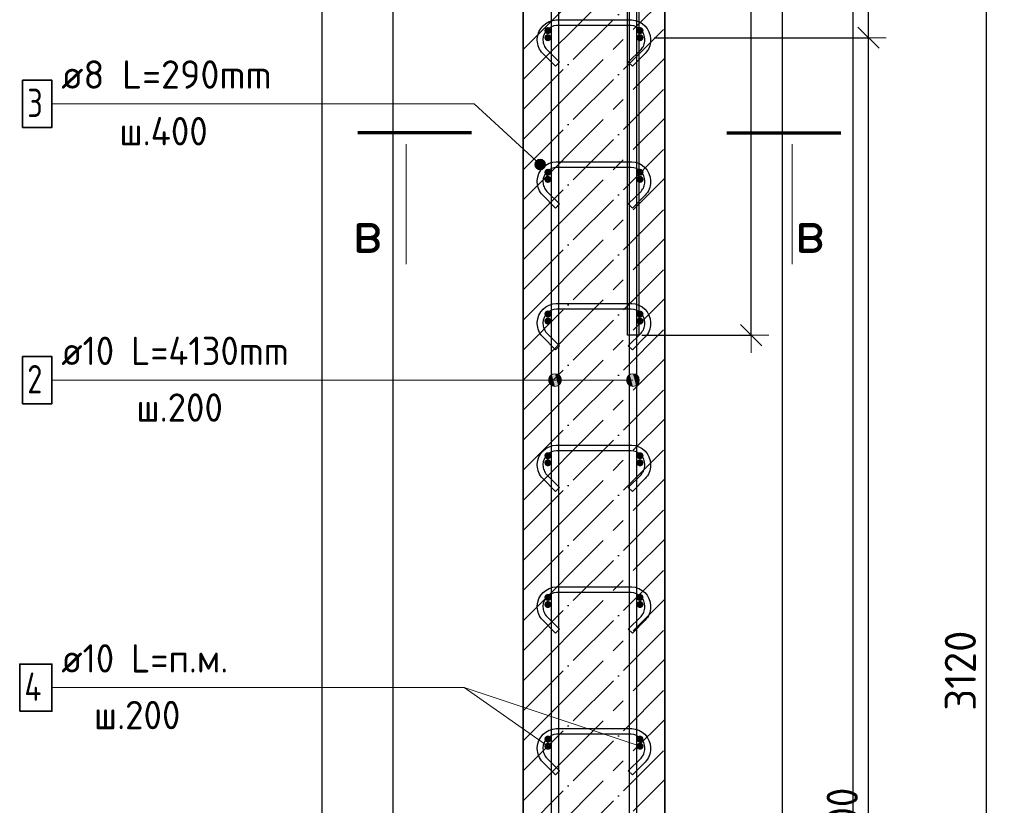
# Model space of a CAD drawing. Header units: millimetres. Extents: x 2792 to 69837, y -2757 to 29968.
# Tile 19 of 77: x 9634 to 11024, y 8169 to 9278. Entities that reach past the tile are written whole.
import ezdxf

# ---------------------------------------------------------------- set-up
doc = ezdxf.new("R2010")
doc.units = ezdxf.units.MM
doc.header["$PDMODE"] = 65
doc.linetypes.add('______11', pattern=[100, 80, -10, 0, -10])
doc.linetypes.add('______5', pattern=[220, 160, -20, 20, -20])
for name, color, linetype, lineweight in [('Standard', 7, 'Continuous', 25), ('Арм.стержн. Арматура края', 96, 'Continuous', 35), ('Арм.стержн. вертикальными 1', 22, 'Continuous', 35), ('Арм.стержн.горизонт. 1', 180, 'Continuous', 35), ('Размерная линия_ общее', 7, 'Continuous', 13)]:
    doc.layers.add(name, color=color, linetype=linetype, lineweight=lineweight)
doc.layers.add('Арм.стержн. вертикальными 2', color=7, linetype='Continuous', lineweight=35, true_color=0x006e00)
doc.layers.add('Арм.стержн.Стяжки', color=7, linetype='Continuous', lineweight=35, true_color=0x501e0f)
doc.styles.add('ISOCPEUR', font='ISOCPEUR')
doc.dimstyles.new('DIMSTYLE_3', dxfattribs={"dimtxt": 44, "dimasz": 50, "dimexe": 0, "dimexo": 0, "dimgap": 22, "dimtad": 2, "dimdec": 0, "dimrnd": 5, "dimzin": 12, "dimdsep": 46, "dimtxsty": 'ISOCPEUR', "dimblk1": 'ALL_ML_STRICH', "dimblk2": 'ALL_ML_STRICH', "dimsah": 1, "dimcen": 0, "dimclrd": 7, "dimclre": 256, "dimclrt": 7, "dimadec": 0, "dimazin": 0, "dimtfac": 1, "dimtdec": 0, "dimtix": 1, "dimtmove": 2, "dimatfit": 3, "dimfxl": 0, "dimtzin": 0, "dimlwd": 0, "dimlwe": -3, "dimarcsym": 0})

# ---------------------------------------------------------------- blocks, each defined once
blk = doc.blocks.new('ALL_ML_STRICH')
at = {"color": 0, "linetype": 'ByBlock', "lineweight": -2}
for p, q in [((-0.3, -0.3), (0.3, 0.3)), ((0, -0.5), (0, 0.5)), ((-1, 0), (0.5, 0))]:
    blk.add_line(p, q, dxfattribs=at)
blk = doc.blocks.new('*D79')
at = {"layer": 'DEFPOINTS', "color": 7, "linetype": 'Continuous', "lineweight": 13, "transparency": 33554687}
for p in [(10544.7, 9912.6), (10492.2, 8832.6), (10666.7, 8832.6)]:
    blk.add_point(p, dxfattribs=at)
at = {"layer": 'Размерная линия_ общее', "color": 253, "linetype": 'Continuous', "lineweight": -2, "true_color": 0xa0a0a0, "transparency": 33554687}
for p, q in [((10564.7, 9912.6), (10666.7, 9912.6)), ((10512.2, 8832.6), (10666.7, 8832.6))]:
    blk.add_line(p, q, dxfattribs=at)
at = {"layer": 'Размерная линия_ общее', "color": 7, "linetype": 'Continuous', "lineweight": -2, "transparency": 33554687}
blk.add_line((10666.7, 8832.6), (10666.7, 9912.6), dxfattribs=at)
at = {"layer": 'Размерная линия_ общее', "color": 7, "linetype": 'Continuous', "lineweight": 13, "transparency": 33554687, "xscale": 50, "yscale": 50, "zscale": 50}
for p, rotation in [((10666.7, 9912.6), 90), ((10666.7, 8832.6), 270)]:
    blk.add_blockref('ALL_ML_STRICH', p, dxfattribs=dict(at, rotation=rotation))
at = {"layer": 'Размерная линия_ общее', "color": 7, "linetype": 'Continuous', "lineweight": 13, "transparency": 33554687, "insert": (10629.7, 9379.2), "char_height": 44, "width": 176, "attachment_point": 5, "rotation": 90, "style": 'ISOCPEUR'}
blk.add_mtext('\\A1;{1080}', dxfattribs=at)
blk = doc.blocks.new('*D91')
at = {"layer": 'DEFPOINTS', "color": 7, "linetype": 'Continuous', "lineweight": 13, "transparency": 33554687}
for p in [(10640.9, 9912.6), (10669.5, 6792.6), (10998.8, 6792.6)]:
    blk.add_point(p, dxfattribs=at)
at = {"layer": 'Размерная линия_ общее', "color": 253, "linetype": 'Continuous', "lineweight": -2, "true_color": 0xa0a0a0, "transparency": 33554687}
for p, q in [((10660.9, 9912.6), (10998.8, 9912.6)), ((10689.5, 6792.6), (10998.8, 6792.6))]:
    blk.add_line(p, q, dxfattribs=at)
at = {"layer": 'Размерная линия_ общее', "color": 7, "linetype": 'Continuous', "lineweight": -2, "transparency": 33554687}
blk.add_line((10998.8, 6792.6), (10998.8, 9912.6), dxfattribs=at)
at = {"layer": 'Размерная линия_ общее', "color": 7, "linetype": 'Continuous', "lineweight": 13, "transparency": 33554687, "xscale": 50, "yscale": 50, "zscale": 50}
for p, rotation in [((10998.8, 9912.6), 90), ((10998.8, 6792.6), 270)]:
    blk.add_blockref('ALL_ML_STRICH', p, dxfattribs=dict(at, rotation=rotation))
at = {"layer": 'Размерная линия_ общее', "color": 7, "linetype": 'Continuous', "lineweight": 13, "transparency": 33554687, "insert": (10961.8, 8359.2), "char_height": 44, "width": 176, "attachment_point": 5, "rotation": 90, "style": 'ISOCPEUR'}
blk.add_mtext('\\A1;{3120}', dxfattribs=at)
blk = doc.blocks.new('*D94')
at = {"layer": 'DEFPOINTS', "color": 7, "linetype": 'Continuous', "lineweight": 13, "transparency": 33554687}
for p in [(10509.7, 9252.6), (10509.7, 6852.6), (10832.1, 6852.6)]:
    blk.add_point(p, dxfattribs=at)
at = {"layer": 'Размерная линия_ общее', "color": 253, "linetype": 'Continuous', "lineweight": -2, "true_color": 0xa0a0a0, "transparency": 33554687}
for p, q in [((10529.7, 9252.6), (10832.1, 9252.6)), ((10529.7, 6852.6), (10832.1, 6852.6))]:
    blk.add_line(p, q, dxfattribs=at)
at = {"layer": 'Размерная линия_ общее', "color": 7, "linetype": 'Continuous', "lineweight": -2, "transparency": 33554687}
blk.add_line((10832.1, 6852.6), (10832.1, 9252.6), dxfattribs=at)
at = {"layer": 'Размерная линия_ общее', "color": 7, "linetype": 'Continuous', "lineweight": 13, "transparency": 33554687, "xscale": 50, "yscale": 50, "zscale": 50}
for p, rotation in [((10832.1, 9252.6), 90), ((10832.1, 6852.6), 270)]:
    blk.add_blockref('ALL_ML_STRICH', p, dxfattribs=dict(at, rotation=rotation))
at = {"layer": 'Размерная линия_ общее', "color": 7, "linetype": 'Continuous', "lineweight": 13, "transparency": 33554687, "insert": (10773.1, 7902.6), "char_height": 44, "width": 2.2, "attachment_point": 1, "rotation": 90, "line_spacing_factor": 0.60241, "style": 'ISOCPEUR'}
blk.add_mtext('\\W0.91;12х200=2400', dxfattribs=at)
blk = doc.blocks.new('*D95')
at = {"layer": 'DEFPOINTS', "color": 7, "linetype": 'Continuous', "lineweight": 13, "transparency": 33554687}
for p in [(10509.7, 9452.6), (10509.7, 9252.6), (10832.1, 9252.6)]:
    blk.add_point(p, dxfattribs=at)
at = {"layer": 'Размерная линия_ общее', "color": 253, "linetype": 'Continuous', "lineweight": -2, "true_color": 0xa0a0a0, "transparency": 33554687}
for p, q in [((10529.7, 9452.6), (10832.1, 9452.6)), ((10529.7, 9252.6), (10832.1, 9252.6))]:
    blk.add_line(p, q, dxfattribs=at)
at = {"layer": 'Размерная линия_ общее', "color": 7, "linetype": 'Continuous', "lineweight": -2, "transparency": 33554687}
blk.add_line((10832.1, 9252.6), (10832.1, 9452.6), dxfattribs=at)
at = {"layer": 'Размерная линия_ общее', "color": 7, "linetype": 'Continuous', "lineweight": 13, "transparency": 33554687, "xscale": 50, "yscale": 50, "zscale": 50}
for p, rotation in [((10832.1, 9452.6), 90), ((10832.1, 9252.6), 270)]:
    blk.add_blockref('ALL_ML_STRICH', p, dxfattribs=dict(at, rotation=rotation))
at = {"layer": 'Размерная линия_ общее', "color": 7, "linetype": 'Continuous', "lineweight": 13, "transparency": 33554687, "insert": (10795.1, 9354.8), "char_height": 44, "width": 132, "attachment_point": 5, "rotation": 90, "style": 'ISOCPEUR'}
blk.add_mtext('\\A1;{200}', dxfattribs=at)

msp = doc.modelspace()

# ---------------------------------------------------------------- hatches: boundary and pattern name
at = {"layer": 'Арм.стержн. Арматура края', "linetype": 'Continuous', "lineweight": 50, "transparency": 33554687}
for points in [[(10384.7, 9262.6), (10384.3, 9264.5), (10383.2, 9266.1), (10381.6, 9267.2), (10379.7, 9267.6), (10377.8, 9267.2), (10376.1, 9266.1), (10375.1, 9264.5), (10374.7, 9262.6), (10375.1, 9260.7), (10376.1, 9259.1), (10377.8, 9258), (10379.7, 9257.6), (10381.6, 9258), (10383.2, 9259.1), (10384.3, 9260.7)], [(10514.7, 9262.6), (10514.3, 9264.5), (10513.2, 9266.1), (10511.6, 9267.2), (10509.7, 9267.6), (10507.8, 9267.2), (10506.1, 9266.1), (10505.1, 9264.5), (10504.7, 9262.6), (10505.1, 9260.7), (10506.1, 9259.1), (10507.8, 9258), (10509.7, 9257.6), (10511.6, 9258), (10513.2, 9259.1), (10514.3, 9260.7)], [(10384.7, 9062.6), (10384.3, 9064.5), (10383.2, 9066.1), (10381.6, 9067.2), (10379.7, 9067.6), (10377.8, 9067.2), (10376.1, 9066.1), (10375.1, 9064.5), (10374.7, 9062.6), (10375.1, 9060.7), (10376.1, 9059.1), (10377.8, 9058), (10379.7, 9057.6), (10381.6, 9058), (10383.2, 9059.1), (10384.3, 9060.7)], [(10514.7, 9062.6), (10514.3, 9064.5), (10513.2, 9066.1), (10511.6, 9067.2), (10509.7, 9067.6), (10507.8, 9067.2), (10506.1, 9066.1), (10505.1, 9064.5), (10504.7, 9062.6), (10505.1, 9060.7), (10506.1, 9059.1), (10507.8, 9058), (10509.7, 9057.6), (10511.6, 9058), (10513.2, 9059.1), (10514.3, 9060.7)], [(10384.7, 8862.6), (10384.3, 8864.5), (10383.2, 8866.1), (10381.6, 8867.2), (10379.7, 8867.6), (10377.8, 8867.2), (10376.1, 8866.1), (10375.1, 8864.5), (10374.7, 8862.6), (10375.1, 8860.7), (10376.1, 8859.1), (10377.8, 8858), (10379.7, 8857.6), (10381.6, 8858), (10383.2, 8859.1), (10384.3, 8860.7)], [(10514.7, 8862.6), (10514.3, 8864.5), (10513.2, 8866.1), (10511.6, 8867.2), (10509.7, 8867.6), (10507.8, 8867.2), (10506.1, 8866.1), (10505.1, 8864.5), (10504.7, 8862.6), (10505.1, 8860.7), (10506.1, 8859.1), (10507.8, 8858), (10509.7, 8857.6), (10511.6, 8858), (10513.2, 8859.1), (10514.3, 8860.7)], [(10384.7, 8662.6), (10384.3, 8664.5), (10383.2, 8666.1), (10381.6, 8667.2), (10379.7, 8667.6), (10377.8, 8667.2), (10376.1, 8666.1), (10375.1, 8664.5), (10374.7, 8662.6), (10375.1, 8660.7), (10376.1, 8659.1), (10377.8, 8658), (10379.7, 8657.6), (10381.6, 8658), (10383.2, 8659.1), (10384.3, 8660.7)], [(10514.7, 8662.6), (10514.3, 8664.5), (10513.2, 8666.1), (10511.6, 8667.2), (10509.7, 8667.6), (10507.8, 8667.2), (10506.1, 8666.1), (10505.1, 8664.5), (10504.7, 8662.6), (10505.1, 8660.7), (10506.1, 8659.1), (10507.8, 8658), (10509.7, 8657.6), (10511.6, 8658), (10513.2, 8659.1), (10514.3, 8660.7)], [(10384.7, 8462.6), (10384.3, 8464.5), (10383.2, 8466.1), (10381.6, 8467.2), (10379.7, 8467.6), (10377.8, 8467.2), (10376.1, 8466.1), (10375.1, 8464.5), (10374.7, 8462.6), (10375.1, 8460.7), (10376.1, 8459.1), (10377.8, 8458), (10379.7, 8457.6), (10381.6, 8458), (10383.2, 8459.1), (10384.3, 8460.7)], [(10514.7, 8462.6), (10514.3, 8464.5), (10513.2, 8466.1), (10511.6, 8467.2), (10509.7, 8467.6), (10507.8, 8467.2), (10506.1, 8466.1), (10505.1, 8464.5), (10504.7, 8462.6), (10505.1, 8460.7), (10506.1, 8459.1), (10507.8, 8458), (10509.7, 8457.6), (10511.6, 8458), (10513.2, 8459.1), (10514.3, 8460.7)], [(10384.7, 8262.6), (10384.3, 8264.5), (10383.2, 8266.1), (10381.6, 8267.2), (10379.7, 8267.6), (10377.8, 8267.2), (10376.1, 8266.1), (10375.1, 8264.5), (10374.7, 8262.6), (10375.1, 8260.7), (10376.1, 8259.1), (10377.8, 8258), (10379.7, 8257.6), (10381.6, 8258), (10383.2, 8259.1), (10384.3, 8260.7)], [(10514.7, 8262.6), (10514.3, 8264.5), (10513.2, 8266.1), (10511.6, 8267.2), (10509.7, 8267.6), (10507.8, 8267.2), (10506.1, 8266.1), (10505.1, 8264.5), (10504.7, 8262.6), (10505.1, 8260.7), (10506.1, 8259.1), (10507.8, 8258), (10509.7, 8257.6), (10511.6, 8258), (10513.2, 8259.1), (10514.3, 8260.7)]]:
    msp.add_hatch(color=4, dxfattribs=at).paths.add_polyline_path(points)
at = {"layer": 'Арм.стержн. вертикальными 1', "linetype": 'Continuous', "lineweight": 13, "transparency": 33554687}
for points in [[(10381.9, 8764.8), (10381.9, 8773.8), (10380.7, 8769.3)], [(10381.9, 8764.8), (10381.9, 8773.8), (10380.7, 8769.3)], [(10381.9, 8773.8), (10385.2, 8761.5), (10385.2, 8777)], [(10381.9, 8773.8), (10385.2, 8761.5), (10385.2, 8777)], [(10381.9, 8773.8), (10381.9, 8764.8), (10385.2, 8761.5)], [(10381.9, 8773.8), (10381.9, 8764.8), (10385.2, 8761.5)], [(10385.2, 8777), (10389.7, 8760.3), (10389.7, 8778.3)], [(10385.2, 8777), (10389.7, 8760.3), (10389.7, 8778.3)], [(10385.2, 8777), (10385.2, 8761.5), (10389.7, 8760.3)], [(10385.2, 8777), (10385.2, 8761.5), (10389.7, 8760.3)], [(10389.7, 8778.3), (10389.7, 8760.3), (10394.2, 8761.5)], [(10389.7, 8778.3), (10394.2, 8761.5), (10394.2, 8777)], [(10389.7, 8778.3), (10389.7, 8760.3), (10394.2, 8761.5)], [(10389.7, 8778.3), (10394.2, 8761.5), (10394.2, 8777)], [(10394.2, 8777), (10394.2, 8761.5), (10397.4, 8764.8)], [(10394.2, 8777), (10397.4, 8764.8), (10397.4, 8773.8)], [(10394.2, 8777), (10394.2, 8761.5), (10397.4, 8764.8)], [(10394.2, 8777), (10397.4, 8764.8), (10397.4, 8773.8)], [(10397.4, 8773.8), (10397.4, 8764.8), (10398.7, 8769.3)], [(10397.4, 8773.8), (10397.4, 8764.8), (10398.7, 8769.3)], [(10491.9, 8764.8), (10491.9, 8773.8), (10490.7, 8769.3)], [(10491.9, 8764.8), (10491.9, 8773.8), (10490.7, 8769.3)], [(10491.9, 8773.8), (10495.2, 8761.5), (10495.2, 8777)], [(10491.9, 8773.8), (10495.2, 8761.5), (10495.2, 8777)], [(10491.9, 8773.8), (10491.9, 8764.8), (10495.2, 8761.5)], [(10491.9, 8773.8), (10491.9, 8764.8), (10495.2, 8761.5)], [(10495.2, 8777), (10499.7, 8760.3), (10499.7, 8778.3)], [(10495.2, 8777), (10499.7, 8760.3), (10499.7, 8778.3)], [(10495.2, 8777), (10495.2, 8761.5), (10499.7, 8760.3)], [(10495.2, 8777), (10495.2, 8761.5), (10499.7, 8760.3)], [(10499.7, 8778.3), (10499.7, 8760.3), (10504.2, 8761.5)], [(10499.7, 8778.3), (10504.2, 8761.5), (10504.2, 8777)], [(10499.7, 8778.3), (10499.7, 8760.3), (10504.2, 8761.5)], [(10499.7, 8778.3), (10504.2, 8761.5), (10504.2, 8777)], [(10504.2, 8777), (10504.2, 8761.5), (10507.4, 8764.8)], [(10504.2, 8777), (10507.4, 8764.8), (10507.4, 8773.8)], [(10504.2, 8777), (10504.2, 8761.5), (10507.4, 8764.8)], [(10504.2, 8777), (10507.4, 8764.8), (10507.4, 8773.8)], [(10507.4, 8773.8), (10507.4, 8764.8), (10508.7, 8769.3)], [(10507.4, 8773.8), (10507.4, 8764.8), (10508.7, 8769.3)]]:
    msp.add_hatch(color=7, dxfattribs=at).paths.add_polyline_path(points)
at = {"layer": 'Арм.стержн.горизонт. 1', "linetype": 'Continuous', "lineweight": 50, "transparency": 33554687}
for points in [[(10384.7, 9252.6), (10384.3, 9254.5), (10383.2, 9256.1), (10381.6, 9257.2), (10379.7, 9257.6), (10377.8, 9257.2), (10376.1, 9256.1), (10375.1, 9254.5), (10374.7, 9252.6), (10375.1, 9250.7), (10376.1, 9249.1), (10377.8, 9248), (10379.7, 9247.6), (10381.6, 9248), (10383.2, 9249.1), (10384.3, 9250.7)], [(10514.7, 9252.6), (10514.3, 9254.5), (10513.2, 9256.1), (10511.6, 9257.2), (10509.7, 9257.6), (10507.8, 9257.2), (10506.1, 9256.1), (10505.1, 9254.5), (10504.7, 9252.6), (10505.1, 9250.7), (10506.1, 9249.1), (10507.8, 9248), (10509.7, 9247.6), (10511.6, 9248), (10513.2, 9249.1), (10514.3, 9250.7)], [(10384.7, 9052.6), (10384.3, 9054.5), (10383.2, 9056.1), (10381.6, 9057.2), (10379.7, 9057.6), (10377.8, 9057.2), (10376.1, 9056.1), (10375.1, 9054.5), (10374.7, 9052.6), (10375.1, 9050.7), (10376.1, 9049.1), (10377.8, 9048), (10379.7, 9047.6), (10381.6, 9048), (10383.2, 9049.1), (10384.3, 9050.7)], [(10514.7, 9052.6), (10514.3, 9054.5), (10513.2, 9056.1), (10511.6, 9057.2), (10509.7, 9057.6), (10507.8, 9057.2), (10506.1, 9056.1), (10505.1, 9054.5), (10504.7, 9052.6), (10505.1, 9050.7), (10506.1, 9049.1), (10507.8, 9048), (10509.7, 9047.6), (10511.6, 9048), (10513.2, 9049.1), (10514.3, 9050.7)], [(10384.7, 8852.6), (10384.3, 8854.5), (10383.2, 8856.1), (10381.6, 8857.2), (10379.7, 8857.6), (10377.8, 8857.2), (10376.1, 8856.1), (10375.1, 8854.5), (10374.7, 8852.6), (10375.1, 8850.7), (10376.1, 8849.1), (10377.8, 8848), (10379.7, 8847.6), (10381.6, 8848), (10383.2, 8849.1), (10384.3, 8850.7)], [(10514.7, 8852.6), (10514.3, 8854.5), (10513.2, 8856.1), (10511.6, 8857.2), (10509.7, 8857.6), (10507.8, 8857.2), (10506.1, 8856.1), (10505.1, 8854.5), (10504.7, 8852.6), (10505.1, 8850.7), (10506.1, 8849.1), (10507.8, 8848), (10509.7, 8847.6), (10511.6, 8848), (10513.2, 8849.1), (10514.3, 8850.7)], [(10384.7, 8652.6), (10384.3, 8654.5), (10383.2, 8656.1), (10381.6, 8657.2), (10379.7, 8657.6), (10377.8, 8657.2), (10376.1, 8656.1), (10375.1, 8654.5), (10374.7, 8652.6), (10375.1, 8650.7), (10376.1, 8649.1), (10377.8, 8648), (10379.7, 8647.6), (10381.6, 8648), (10383.2, 8649.1), (10384.3, 8650.7)], [(10514.7, 8652.6), (10514.3, 8654.5), (10513.2, 8656.1), (10511.6, 8657.2), (10509.7, 8657.6), (10507.8, 8657.2), (10506.1, 8656.1), (10505.1, 8654.5), (10504.7, 8652.6), (10505.1, 8650.7), (10506.1, 8649.1), (10507.8, 8648), (10509.7, 8647.6), (10511.6, 8648), (10513.2, 8649.1), (10514.3, 8650.7)], [(10384.7, 8452.6), (10384.3, 8454.5), (10383.2, 8456.1), (10381.6, 8457.2), (10379.7, 8457.6), (10377.8, 8457.2), (10376.1, 8456.1), (10375.1, 8454.5), (10374.7, 8452.6), (10375.1, 8450.7), (10376.1, 8449.1), (10377.8, 8448), (10379.7, 8447.6), (10381.6, 8448), (10383.2, 8449.1), (10384.3, 8450.7)], [(10514.7, 8452.6), (10514.3, 8454.5), (10513.2, 8456.1), (10511.6, 8457.2), (10509.7, 8457.6), (10507.8, 8457.2), (10506.1, 8456.1), (10505.1, 8454.5), (10504.7, 8452.6), (10505.1, 8450.7), (10506.1, 8449.1), (10507.8, 8448), (10509.7, 8447.6), (10511.6, 8448), (10513.2, 8449.1), (10514.3, 8450.7)], [(10384.7, 8252.6), (10384.3, 8254.5), (10383.2, 8256.1), (10381.6, 8257.2), (10379.7, 8257.6), (10377.8, 8257.2), (10376.1, 8256.1), (10375.1, 8254.5), (10374.7, 8252.6), (10375.1, 8250.7), (10376.1, 8249.1), (10377.8, 8248), (10379.7, 8247.6), (10381.6, 8248), (10383.2, 8249.1), (10384.3, 8250.7)], [(10514.7, 8252.6), (10514.3, 8254.5), (10513.2, 8256.1), (10511.6, 8257.2), (10509.7, 8257.6), (10507.8, 8257.2), (10506.1, 8256.1), (10505.1, 8254.5), (10504.7, 8252.6), (10505.1, 8250.7), (10506.1, 8249.1), (10507.8, 8248), (10509.7, 8247.6), (10511.6, 8248), (10513.2, 8249.1), (10514.3, 8250.7)]]:
    msp.add_hatch(color=4, dxfattribs=at).paths.add_polyline_path(points)
at = {"layer": 'Арм.стержн.Стяжки', "linetype": 'Continuous', "lineweight": 13, "transparency": 33554687}
for points in [[(10361.4, 9075.2), (10366.5, 9080.7), (10363.2, 9078.7)], [(10366.5, 9080.7), (10361.4, 9075.2), (10361.6, 9071.4)], [(10366.5, 9080.7), (10361.6, 9071.4), (10370.3, 9080.9)], [(10370.3, 9080.9), (10361.6, 9071.4), (10363.6, 9068.1)], [(10370.3, 9080.9), (10363.6, 9068.1), (10373.8, 9079.1)], [(10373.8, 9079.1), (10363.6, 9068.1), (10367.1, 9066.3)], [(10373.8, 9079.1), (10367.1, 9066.3), (10375.8, 9075.8)], [(10375.8, 9075.8), (10367.1, 9066.3), (10370.9, 9066.5)], [(10375.8, 9075.8), (10370.9, 9066.5), (10376, 9072)], [(10376, 9072), (10370.9, 9066.5), (10374.2, 9068.5)]]:
    msp.add_hatch(color=7, dxfattribs=at).paths.add_polyline_path(points)

# ---------------------------------------------------------------- linework, layer by layer
at = {"color": 52, "linetype": 'Continuous', "lineweight": -3, "transparency": 33554687}
for p, q in [((10160.7, 11205.9), (10160.7, 6462.4)), ((10160.7, 11205.9), (10160.7, 6462.4)), ((10710.7, 6462.4), (10710.7, 11205.9)), ((10710.7, 6462.4), (10710.7, 11205.9))]:
    msp.add_line(p, q, dxfattribs=at)
at = {"layer": 'Standard', "color": 7, "linetype": 'Continuous', "lineweight": 35, "transparency": 33554687}
for p, q in [((10344.7, 9912.6), (10344.7, 6792.6)), ((10544.7, 6792.6), (10544.7, 9912.6))]:
    msp.add_line(p, q, dxfattribs=at)
at = {"layer": 'Standard', "color": 253, "linetype": '______11', "lineweight": -3, "true_color": 0xababab, "transparency": 33554687}
for p, q in [((10344.7, 9235.9), (10544.7, 9435.9)), ((10344.7, 9151.1), (10544.7, 9351.1)), ((10344.7, 9066.2), (10544.7, 9266.2)), ((10344.7, 8981.4), (10544.7, 9181.4)), ((10344.7, 8896.5), (10544.7, 9096.5)), ((10344.7, 8811.7), (10544.7, 9011.7)), ((10344.7, 8726.8), (10544.7, 8926.8)), ((10344.7, 8642), (10544.7, 8842)), ((10344.7, 8557.1), (10544.7, 8757.1)), ((10344.7, 8472.3), (10544.7, 8672.3)), ((10344.7, 8387.4), (10544.7, 8587.4)), ((10344.7, 8302.6), (10544.7, 8502.6)), ((10344.7, 8217.7), (10544.7, 8417.7)), ((10344.7, 8132.9), (10544.7, 8332.9)), ((10344.7, 8048), (10544.7, 8248))]:
    msp.add_line(p, q, dxfattribs=at)
at = {"layer": 'Standard', "color": 253, "linetype": '______5', "lineweight": -3, "true_color": 0xababab, "transparency": 33554687}
for p, q in [((10344.7, 9193.5), (10544.7, 9393.5)), ((10344.7, 9108.7), (10544.7, 9308.7)), ((10344.7, 9023.8), (10544.7, 9223.8)), ((10344.7, 8939), (10544.7, 9139)), ((10344.7, 8854.1), (10544.7, 9054.1)), ((10344.7, 8769.3), (10544.7, 8969.3)), ((10344.7, 8684.4), (10544.7, 8884.4)), ((10344.7, 8599.5), (10544.7, 8799.5)), ((10344.7, 8514.7), (10544.7, 8714.7)), ((10344.7, 8429.8), (10544.7, 8629.8)), ((10344.7, 8345), (10544.7, 8545)), ((10344.7, 8260.1), (10544.7, 8460.1)), ((10344.7, 8175.3), (10544.7, 8375.3)), ((10344.7, 8090.4), (10544.7, 8290.4)), ((10344.7, 8005.6), (10544.7, 8205.6))]:
    msp.add_line(p, q, dxfattribs=at)
at = {"layer": 'Standard', "color": 7, "linetype": 'Continuous', "lineweight": 70, "transparency": 33554687}
for p, q in [((10272.1, 9118.5), (10111.3, 9118.5)), ((10632.1, 9118.5), (10792.9, 9118.5))]:
    msp.add_line(p, q, dxfattribs=at)
at = {"layer": 'Standard', "color": 7, "linetype": 'Continuous', "lineweight": 13, "transparency": 33554687}
for p, q in [((10179.8, 9102.5), (10179.8, 8932.9)), ((10724.4, 9102.5), (10724.4, 8932.9)), ((10509.7, 8252.6), (10261.6, 8335.3))]:
    msp.add_line(p, q, dxfattribs=at)
at = {"layer": 'Standard', "color": 7, "linetype": 'Continuous', "lineweight": 25, "transparency": 33554687}
msp.add_lwpolyline([(10060.7, 6362.4), (10810.7, 6362.4), (10810.7, 11305.9), (10060.7, 11305.9), (10060.7, 6362.4)], dxfattribs=at)
at = {"layer": 'Арм.стержн. вертикальными 1', "color": 7, "linetype": 'Continuous', "lineweight": 13, "transparency": 33554687}
for p, q in [((9679.6, 8769.3), (10271.6, 8769.3)), ((10271.6, 8769.3), (10499.7, 8769.3)), ((10271.6, 8769.3), (10499.7, 8769.3)), ((10271.6, 8769.3), (10389.7, 8769.3)), ((10271.6, 8769.3), (10389.7, 8769.3)), ((10380.7, 8769.3), (10380.7, 8769.3)), ((10380.7, 8769.3), (10380.7, 8769.3)), ((10389.7, 8778.3), (10389.7, 8778.3)), ((10389.7, 8778.3), (10389.7, 8778.3)), ((10398.7, 8769.3), (10398.7, 8769.3)), ((10398.7, 8769.3), (10398.7, 8769.3)), ((10490.7, 8769.3), (10490.7, 8769.3)), ((10490.7, 8769.3), (10490.7, 8769.3)), ((10499.7, 8778.3), (10499.7, 8778.3)), ((10499.7, 8778.3), (10499.7, 8778.3)), ((10508.7, 8769.3), (10508.7, 8769.3)), ((10508.7, 8769.3), (10508.7, 8769.3)), ((10389.7, 8760.3), (10389.7, 8760.3)), ((10389.7, 8760.3), (10389.7, 8760.3)), ((10499.7, 8760.3), (10499.7, 8760.3)), ((10499.7, 8760.3), (10499.7, 8760.3))]:
    msp.add_line(p, q, dxfattribs=at)
at = {"layer": 'Арм.стержн. вертикальными 1', "color": 4, "linetype": 'Continuous', "lineweight": 25, "transparency": 33554687}
for points in [[(10384.7, 6792.6), (10384.7, 10922.6), (10394.7, 10922.6), (10394.7, 6792.6), (10384.7, 6792.6)], [(10384.7, 6792.6), (10384.7, 10922.6), (10394.7, 10922.6), (10394.7, 6792.6), (10384.7, 6792.6)], [(10494.7, 6792.6), (10494.7, 10922.6), (10504.7, 10922.6), (10504.7, 6792.6), (10494.7, 6792.6)], [(10494.7, 6792.6), (10494.7, 10922.6), (10504.7, 10922.6), (10504.7, 6792.6), (10494.7, 6792.6)]]:
    msp.add_lwpolyline(points, dxfattribs=at)
at = {"layer": 'Арм.стержн. вертикальными 1', "color": 7, "linetype": 'Continuous', "lineweight": 35, "transparency": 33554687}
msp.add_lwpolyline([(9638.2, 8735.9), (9679.6, 8735.9), (9679.6, 8802.6), (9638.2, 8802.6), (9638.2, 8735.9)], dxfattribs=at)
at = {"layer": 'Арм.стержн. вертикальными 1', "color": 7, "linetype": 'Continuous', "lineweight": 13, "transparency": 33554687}
for centre in [(10389.7, 8769.3), (10389.7, 8769.3), (10499.7, 8769.3), (10499.7, 8769.3)]:
    msp.add_circle(centre, 9, dxfattribs=at)
at = {"layer": 'Арм.стержн. вертикальными 2', "color": 7, "linetype": 'Continuous', "lineweight": 25, "transparency": 33554687}
msp.add_lwpolyline([(10508.2, 11172.6), (10508.2, 8832.6), (10492.2, 8832.6), (10492.2, 11172.6), (10508.2, 11172.6)], dxfattribs=at)
at = {"layer": 'Арм.стержн.горизонт. 1', "color": 7, "linetype": 'Continuous', "lineweight": 13, "transparency": 33554687}
for p, q in [((9679.6, 8335.3), (10261.6, 8335.3)), ((10261.6, 8335.3), (10379.7, 8252.6))]:
    msp.add_line(p, q, dxfattribs=at)
at = {"layer": 'Арм.стержн.горизонт. 1', "color": 7, "linetype": 'Continuous', "lineweight": 35, "transparency": 33554687}
msp.add_lwpolyline([(9634.2, 8302), (9679.6, 8302), (9679.6, 8368.6), (9634.2, 8368.6), (9634.2, 8302)], dxfattribs=at)
at = {"layer": 'Арм.стержн.Стяжки', "color": 7, "linetype": 'Continuous', "lineweight": 13, "transparency": 33554687}
for p, q in [((9679.6, 9159.3), (10275.6, 9159.3)), ((10275.6, 9159.3), (10368.7, 9073.6)), ((10363.2, 9078.7), (10363.2, 9078.7)), ((10373.8, 9079.1), (10373.8, 9079.1)), ((10363.6, 9068.1), (10363.6, 9068.1)), ((10374.2, 9068.5), (10374.2, 9068.5))]:
    msp.add_line(p, q, dxfattribs=at)
at = {"layer": 'Арм.стержн.Стяжки', "color": 40, "linetype": 'Continuous', "lineweight": 25, "transparency": 33554687}
for points in [[(10493.2, 9217.9), (10511.1, 9235.7), (10512.3, 9237.2), (10513.4, 9238.7), (10514.4, 9240.3), (10515.2, 9242), (10515.8, 9243.7), (10516.2, 9245.5), (10516.5, 9247.4), (10516.7, 9249.2), (10516.7, 9250.4), (10516.2, 9254), (10515, 9257.7), (10513.1, 9261), (10510.8, 9263.7), (10508.1, 9266), (10504.7, 9267.9), (10501.1, 9269.1), (10497.4, 9269.6), (10391.9, 9269.6), (10388.3, 9269.1), (10384.6, 9267.9), (10381.3, 9266), (10378.5, 9263.7), (10376.3, 9261), (10374.4, 9257.7), (10373.2, 9254), (10372.7, 9250.4), (10372.7, 9249.2), (10372.8, 9247.4), (10373.1, 9245.5), (10373.6, 9243.7), (10374.2, 9242), (10375, 9240.3), (10375.9, 9238.7), (10377, 9237.2), (10378.3, 9235.7), (10396.1, 9217.9), (10390.5, 9212.2), (10372.4, 9230.3), (10370.8, 9232.2), (10369.2, 9234.3), (10367.9, 9236.6), (10366.8, 9238.9), (10365.9, 9241.3), (10365.3, 9243.9), (10364.9, 9246.4), (10364.7, 9248.9), (10364.7, 9250.9), (10365.4, 9255.8), (10367, 9260.9), (10369.7, 9265.6), (10372.9, 9269.4), (10376.7, 9272.6), (10381.4, 9275.3), (10386.5, 9276.9), (10391.4, 9277.6), (10498, 9277.6), (10502.9, 9276.9), (10508, 9275.3), (10512.6, 9272.6), (10516.5, 9269.4), (10519.7, 9265.6), (10522.3, 9260.9), (10524, 9255.8), (10524.7, 9250.9), (10524.7, 9248.9), (10524.5, 9246.4), (10524.1, 9243.9), (10523.4, 9241.3), (10522.6, 9238.9), (10521.5, 9236.6), (10520.1, 9234.3), (10518.6, 9232.2), (10516.9, 9230.3), (10498.9, 9212.2), (10493.2, 9217.9)], [(10493.2, 9017.9), (10511.1, 9035.7), (10512.3, 9037.2), (10513.4, 9038.7), (10514.4, 9040.3), (10515.2, 9042), (10515.8, 9043.7), (10516.2, 9045.5), (10516.5, 9047.4), (10516.7, 9049.2), (10516.7, 9050.4), (10516.2, 9054), (10515, 9057.7), (10513.1, 9061), (10510.8, 9063.7), (10508.1, 9066), (10504.7, 9067.9), (10501.1, 9069.1), (10497.4, 9069.6), (10391.9, 9069.6), (10388.3, 9069.1), (10384.6, 9067.9), (10381.3, 9066), (10378.5, 9063.7), (10376.3, 9061), (10374.4, 9057.7), (10373.2, 9054), (10372.7, 9050.4), (10372.7, 9049.2), (10372.8, 9047.4), (10373.1, 9045.5), (10373.6, 9043.7), (10374.2, 9042), (10375, 9040.3), (10375.9, 9038.7), (10377, 9037.2), (10378.3, 9035.7), (10396.1, 9017.9), (10390.5, 9012.2), (10372.4, 9030.3), (10370.8, 9032.2), (10369.2, 9034.3), (10367.9, 9036.6), (10366.8, 9038.9), (10365.9, 9041.3), (10365.3, 9043.9), (10364.9, 9046.4), (10364.7, 9048.9), (10364.7, 9050.9), (10365.4, 9055.8), (10367, 9060.9), (10369.7, 9065.6), (10372.9, 9069.4), (10376.7, 9072.6), (10381.4, 9075.3), (10386.5, 9076.9), (10391.4, 9077.6), (10498, 9077.6), (10502.9, 9076.9), (10508, 9075.3), (10512.6, 9072.6), (10516.5, 9069.4), (10519.7, 9065.6), (10522.3, 9060.9), (10524, 9055.8), (10524.7, 9050.9), (10524.7, 9048.9), (10524.5, 9046.4), (10524.1, 9043.9), (10523.4, 9041.3), (10522.6, 9038.9), (10521.5, 9036.6), (10520.1, 9034.3), (10518.6, 9032.2), (10516.9, 9030.3), (10498.9, 9012.2), (10493.2, 9017.9)], [(10493.2, 8817.9), (10511.1, 8835.7), (10512.3, 8837.2), (10513.4, 8838.7), (10514.4, 8840.3), (10515.2, 8842), (10515.8, 8843.7), (10516.2, 8845.5), (10516.5, 8847.4), (10516.7, 8849.2), (10516.7, 8850.4), (10516.2, 8854), (10515, 8857.7), (10513.1, 8861), (10510.8, 8863.7), (10508.1, 8866), (10504.7, 8867.9), (10501.1, 8869.1), (10497.4, 8869.6), (10391.9, 8869.6), (10388.3, 8869.1), (10384.6, 8867.9), (10381.3, 8866), (10378.5, 8863.7), (10376.3, 8861), (10374.4, 8857.7), (10373.2, 8854), (10372.7, 8850.4), (10372.7, 8849.2), (10372.8, 8847.4), (10373.1, 8845.5), (10373.6, 8843.7), (10374.2, 8842), (10375, 8840.3), (10375.9, 8838.7), (10377, 8837.2), (10378.3, 8835.7), (10396.1, 8817.9), (10390.5, 8812.2), (10372.4, 8830.3), (10370.8, 8832.2), (10369.2, 8834.3), (10367.9, 8836.6), (10366.8, 8838.9), (10365.9, 8841.3), (10365.3, 8843.9), (10364.9, 8846.4), (10364.7, 8848.9), (10364.7, 8850.9), (10365.4, 8855.8), (10367, 8860.9), (10369.7, 8865.6), (10372.9, 8869.4), (10376.7, 8872.6), (10381.4, 8875.3), (10386.5, 8876.9), (10391.4, 8877.6), (10498, 8877.6), (10502.9, 8876.9), (10508, 8875.3), (10512.6, 8872.6), (10516.5, 8869.4), (10519.7, 8865.6), (10522.3, 8860.9), (10524, 8855.8), (10524.7, 8850.9), (10524.7, 8848.9), (10524.5, 8846.4), (10524.1, 8843.9), (10523.4, 8841.3), (10522.6, 8838.9), (10521.5, 8836.6), (10520.1, 8834.3), (10518.6, 8832.2), (10516.9, 8830.3), (10498.9, 8812.2), (10493.2, 8817.9)], [(10493.2, 8617.9), (10511.1, 8635.7), (10512.3, 8637.2), (10513.4, 8638.7), (10514.4, 8640.3), (10515.2, 8642), (10515.8, 8643.7), (10516.2, 8645.5), (10516.5, 8647.4), (10516.7, 8649.2), (10516.7, 8650.4), (10516.2, 8654), (10515, 8657.7), (10513.1, 8661), (10510.8, 8663.7), (10508.1, 8666), (10504.7, 8667.9), (10501.1, 8669.1), (10497.4, 8669.6), (10391.9, 8669.6), (10388.3, 8669.1), (10384.6, 8667.9), (10381.3, 8666), (10378.5, 8663.7), (10376.3, 8661), (10374.4, 8657.7), (10373.2, 8654), (10372.7, 8650.4), (10372.7, 8649.2), (10372.8, 8647.4), (10373.1, 8645.5), (10373.6, 8643.7), (10374.2, 8642), (10375, 8640.3), (10375.9, 8638.7), (10377, 8637.2), (10378.3, 8635.7), (10396.1, 8617.9), (10390.5, 8612.2), (10372.4, 8630.3), (10370.8, 8632.2), (10369.2, 8634.3), (10367.9, 8636.6), (10366.8, 8638.9), (10365.9, 8641.3), (10365.3, 8643.9), (10364.9, 8646.4), (10364.7, 8648.9), (10364.7, 8650.9), (10365.4, 8655.8), (10367, 8660.9), (10369.7, 8665.6), (10372.9, 8669.4), (10376.7, 8672.6), (10381.4, 8675.3), (10386.5, 8676.9), (10391.4, 8677.6), (10498, 8677.6), (10502.9, 8676.9), (10508, 8675.3), (10512.6, 8672.6), (10516.5, 8669.4), (10519.7, 8665.6), (10522.3, 8660.9), (10524, 8655.8), (10524.7, 8650.9), (10524.7, 8648.9), (10524.5, 8646.4), (10524.1, 8643.9), (10523.4, 8641.3), (10522.6, 8638.9), (10521.5, 8636.6), (10520.1, 8634.3), (10518.6, 8632.2), (10516.9, 8630.3), (10498.9, 8612.2), (10493.2, 8617.9)], [(10493.2, 8417.9), (10511.1, 8435.7), (10512.3, 8437.2), (10513.4, 8438.7), (10514.4, 8440.3), (10515.2, 8442), (10515.8, 8443.7), (10516.2, 8445.5), (10516.5, 8447.4), (10516.7, 8449.2), (10516.7, 8450.4), (10516.2, 8454), (10515, 8457.7), (10513.1, 8461), (10510.8, 8463.7), (10508.1, 8466), (10504.7, 8467.9), (10501.1, 8469.1), (10497.4, 8469.6), (10391.9, 8469.6), (10388.3, 8469.1), (10384.6, 8467.9), (10381.3, 8466), (10378.5, 8463.7), (10376.3, 8461), (10374.4, 8457.7), (10373.2, 8454), (10372.7, 8450.4), (10372.7, 8449.2), (10372.8, 8447.4), (10373.1, 8445.5), (10373.6, 8443.7), (10374.2, 8442), (10375, 8440.3), (10375.9, 8438.7), (10377, 8437.2), (10378.3, 8435.7), (10396.1, 8417.9), (10390.5, 8412.2), (10372.4, 8430.3), (10370.8, 8432.2), (10369.2, 8434.3), (10367.9, 8436.6), (10366.8, 8438.9), (10365.9, 8441.3), (10365.3, 8443.9), (10364.9, 8446.4), (10364.7, 8448.9), (10364.7, 8450.9), (10365.4, 8455.8), (10367, 8460.9), (10369.7, 8465.6), (10372.9, 8469.4), (10376.7, 8472.6), (10381.4, 8475.3), (10386.5, 8476.9), (10391.4, 8477.6), (10498, 8477.6), (10502.9, 8476.9), (10508, 8475.3), (10512.6, 8472.6), (10516.5, 8469.4), (10519.7, 8465.6), (10522.3, 8460.9), (10524, 8455.8), (10524.7, 8450.9), (10524.7, 8448.9), (10524.5, 8446.4), (10524.1, 8443.9), (10523.4, 8441.3), (10522.6, 8438.9), (10521.5, 8436.6), (10520.1, 8434.3), (10518.6, 8432.2), (10516.9, 8430.3), (10498.9, 8412.2), (10493.2, 8417.9)], [(10493.2, 8217.9), (10511.1, 8235.7), (10512.3, 8237.2), (10513.4, 8238.7), (10514.4, 8240.3), (10515.2, 8242), (10515.8, 8243.7), (10516.2, 8245.5), (10516.5, 8247.4), (10516.7, 8249.2), (10516.7, 8250.4), (10516.2, 8254), (10515, 8257.7), (10513.1, 8261), (10510.8, 8263.7), (10508.1, 8266), (10504.7, 8267.9), (10501.1, 8269.1), (10497.4, 8269.6), (10391.9, 8269.6), (10388.3, 8269.1), (10384.6, 8267.9), (10381.3, 8266), (10378.5, 8263.7), (10376.3, 8261), (10374.4, 8257.7), (10373.2, 8254), (10372.7, 8250.4), (10372.7, 8249.2), (10372.8, 8247.4), (10373.1, 8245.5), (10373.6, 8243.7), (10374.2, 8242), (10375, 8240.3), (10375.9, 8238.7), (10377, 8237.2), (10378.3, 8235.7), (10396.1, 8217.9), (10390.5, 8212.2), (10372.4, 8230.3), (10370.8, 8232.2), (10369.2, 8234.3), (10367.9, 8236.6), (10366.8, 8238.9), (10365.9, 8241.3), (10365.3, 8243.9), (10364.9, 8246.4), (10364.7, 8248.9), (10364.7, 8250.9), (10365.4, 8255.8), (10367, 8260.9), (10369.7, 8265.6), (10372.9, 8269.4), (10376.7, 8272.6), (10381.4, 8275.3), (10386.5, 8276.9), (10391.4, 8277.6), (10498, 8277.6), (10502.9, 8276.9), (10508, 8275.3), (10512.6, 8272.6), (10516.5, 8269.4), (10519.7, 8265.6), (10522.3, 8260.9), (10524, 8255.8), (10524.7, 8250.9), (10524.7, 8248.9), (10524.5, 8246.4), (10524.1, 8243.9), (10523.4, 8241.3), (10522.6, 8238.9), (10521.5, 8236.6), (10520.1, 8234.3), (10518.6, 8232.2), (10516.9, 8230.3), (10498.9, 8212.2), (10493.2, 8217.9)]]:
    msp.add_lwpolyline(points, dxfattribs=at)
at = {"layer": 'Арм.стержн.Стяжки', "color": 7, "linetype": 'Continuous', "lineweight": 35, "transparency": 33554687}
msp.add_lwpolyline([(9638.2, 9125.9), (9679.6, 9125.9), (9679.6, 9192.6), (9638.2, 9192.6), (9638.2, 9125.9)], dxfattribs=at)
at = {"layer": 'Арм.стержн.Стяжки', "color": 7, "linetype": 'Continuous', "lineweight": 13, "transparency": 33554687}
msp.add_circle((10368.7, 9073.6), 7.5, dxfattribs=at)

# ---------------------------------------------------------------- texts
at = {"layer": 'Standard', "color": 7, "linetype": 'Continuous', "lineweight": 13, "transparency": 33554687, "char_height": 60, "width": 65.333, "attachment_point": 7, "style": 'ISOCPEUR'}
for insert in [(10103.9, 8948.9), (10728.3, 8948.9)]:
    msp.add_mtext('\\A1;{\\fISOCPEUR|i0|b0;\\H60.000000;\\W1.000000;\\C7;в}\\P', dxfattribs=dict(at, insert=insert))
at = {"layer": 'Арм.стержн. вертикальными 1', "color": 7, "linetype": 'Continuous', "lineweight": 25, "transparency": 33554687, "char_height": 40, "attachment_point": 7, "style": 'ISOCPEUR'}
for s, insert, width in [('\\W0.94;ø10 L=4130mm ', (9692.9, 8790.6), 386.635), ('\\W0.78;2', (9644.9, 8750.6), 43.521), ('\\W0.95;ш.200 ', (9798.9, 8710.6), 174.933)]:
    msp.add_mtext(s, dxfattribs=dict(at, insert=insert, width=width))
at = {"layer": 'Арм.стержн.горизонт. 1', "color": 7, "linetype": 'Continuous', "lineweight": 25, "transparency": 33554687, "char_height": 40, "attachment_point": 7, "style": 'ISOCPEUR'}
for s, insert, width in [('\\W0.94;ø10 L=п.м.', (9692.9, 8356.6), 266.644), ('\\W0.80;4', (9640.9, 8316.6), 47.978), ('\\W0.95;ш.200 ', (9738.9, 8276.6), 174.933)]:
    msp.add_mtext(s, dxfattribs=dict(at, insert=insert, width=width))
at = {"layer": 'Арм.стержн.Стяжки', "color": 7, "linetype": 'Continuous', "lineweight": 25, "transparency": 33554687, "char_height": 40, "attachment_point": 7, "style": 'ISOCPEUR'}
for s, insert, width in [('\\W0.98;ø8 L=290mm ', (9692.9, 9180.6), 343.369), ('\\W0.78;3', (9644.9, 9140.6), 43.521), ('\\W0.95;ш.400 ', (9774.9, 9100.6), 178.965)]:
    msp.add_mtext(s, dxfattribs=dict(at, insert=insert, width=width))

# ---------------------------------------------------------------- dimensions: what is measured, and where the dimension line sits
at = {"layer": 'Размерная линия_ общее', "color": 7, "linetype": 'Continuous', "lineweight": 13, "transparency": 33554687}
for base, p1, p2, picture, middle in [((10666.7, 9912.6), (10512.2, 8832.6), (10564.7, 9912.6), '*D79', (10629.7, 9379.2)), ((10998.8, 9912.6), (10689.5, 6792.6), (10660.9, 9912.6), '*D91', (10961.8, 8359.2)), ((10832.1, 9452.6), (10529.7, 9252.6), (10529.7, 9452.6), '*D95', (10795.1, 9354.8))]:
    dim = msp.add_linear_dim(base=base, p1=p1, p2=p2, angle=90, dimstyle='DIMSTYLE_3', override={"dimpost": '<>', "dimclrd": 7, "dimclre": 253, "dimclrt": 7, "dimlwd": 0, "dimlwe": 65533}, dxfattribs=at)
    dim.commit()
    dim.dimension.update_dxf_attribs({"geometry": picture, "text_midpoint": middle, "dimtype": 160})
dim = msp.add_linear_dim(base=(10832.1, 9252.6), p1=(10529.7, 6852.6), p2=(10529.7, 9252.6), angle=90, text='\\W0.91;12х200=2400', dimstyle='DIMSTYLE_3', override={"dimpost": '<>', "dimclrd": 7, "dimclre": 253, "dimclrt": 7, "dimlwd": 0, "dimlwe": 65533}, dxfattribs=at)
dim.commit()
dim.dimension.update_dxf_attribs({"geometry": '*D94', "text_midpoint": (10810.1, 8052.6), "dimtype": 160})

doc.saveas('drawing.dxf')
